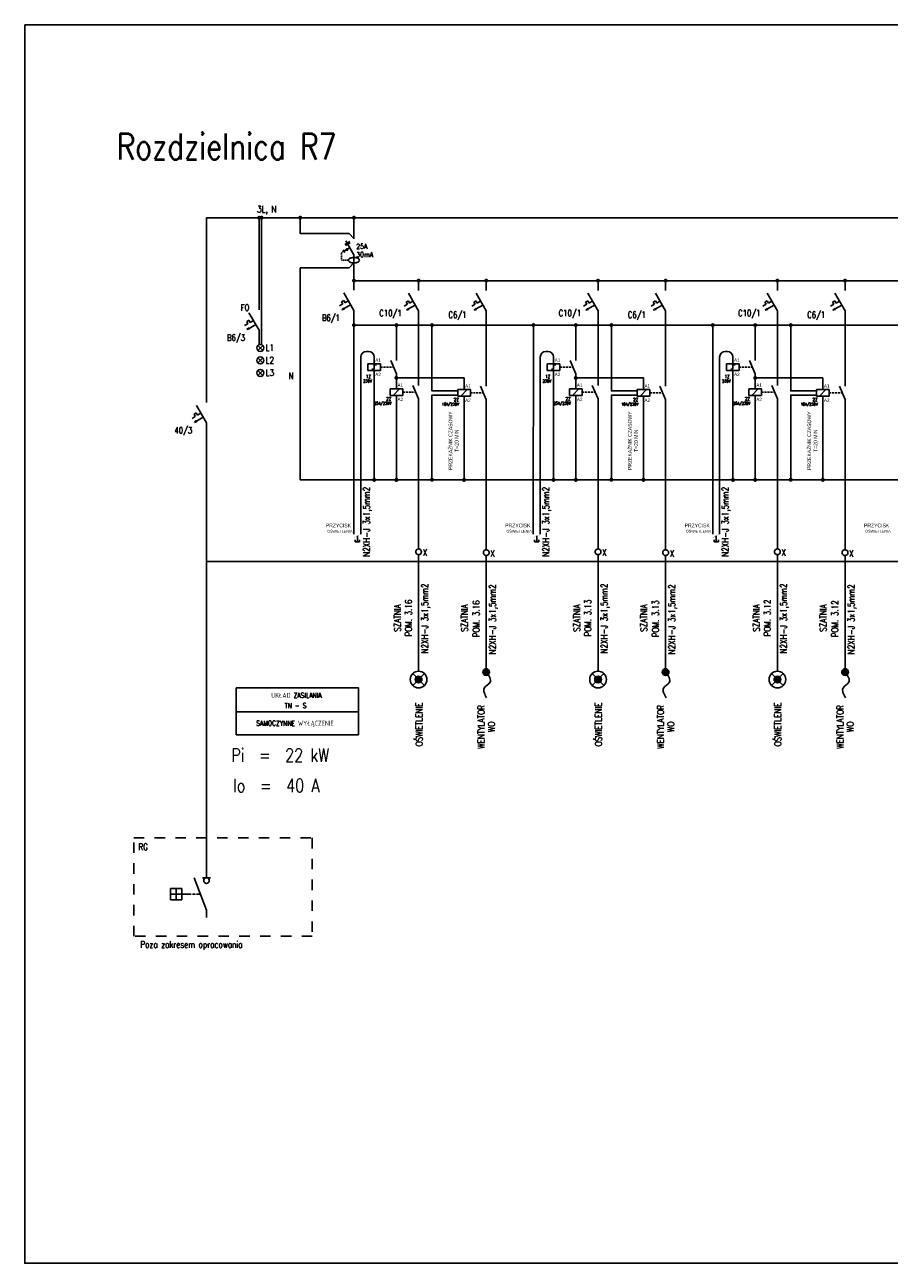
# Model space of a CAD drawing. Extents: x 2235 to 3915, y -856 to -559.
# Tile 1 of 7: x 2235 to 2443, y -856 to -559. Entities that reach past the tile are written whole.
import ezdxf
from ezdxf.enums import TextEntityAlignment as Align

# ---------------------------------------------------------------- set-up
doc = ezdxf.new("R2010")
doc.units = 0
doc.header["$MEASUREMENT"] = 0
for name, pattern in [('DASHED', [19.05, 12.7, -6.35]), ('HIDDEN', [0.375, 0.25, -0.125]), ('PIS1$025', [0]), ('PIS1$035', [0]), ('PIS1$10', [0]), ('PRZ$025', [2, 0.25, -0.25, 0.25, -0.25, 0.25, -0.25, 0.25, -0.25])]:
    doc.linetypes.add(name, pattern=pattern)
for name, color, linetype in [('!!MF_schemat', 7, 'Continuous'), ('!Schemat', 7, 'Continuous'), ('$TYPFIL_380V', 1, 'PIS1$025'), ('_E_aparaty', 7, 'Continuous'), ('_E_OSW', 7, 'Continuous'), ('A', 1, 'PIS1$025'), ('E_PW', 255, 'DASHED'), ('hager_artno', 7, 'Continuous'), ('hager_descr', 7, 'Continuous'), ('hager_symbol', 7, 'Continuous'), ('MODBUS RTU', 4, 'Continuous'), ('przewody', 7, 'Continuous'), ('SCHEMAT', 7, 'Continuous'), ('WSCAD', 7, 'Continuous')]:
    doc.layers.add(name, color=color, linetype=linetype)
doc.styles.add('Hager_styl', font='SIMPLEX.SHX')
doc.styles.add('ROMANS', font='romans.shx', dxfattribs={"width": 0.8})

# ---------------------------------------------------------------- blocks, each defined once
blk = doc.blocks.new('*X19')
at = {"color": 0}
for p, q in [((44.28, -32.97), (44.26, -32.94)), ((44.28, -32.97), (44.96, -32.29)), ((44.42, -32.93), (44.35, -32.85)), ((44.56, -32.89), (44.44, -32.77)), ((44.53, -32.9), (45.02, -32.4)), ((44.69, -32.85), (44.53, -32.68)), ((44.83, -32.81), (44.61, -32.59)), ((44.97, -32.77), (44.7, -32.51)), ((44.78, -32.83), (45.09, -32.52)), ((45.11, -32.73), (44.79, -32.42)), ((45.12, -32.56), (44.88, -32.33)), ((45.03, -32.75), (45.15, -32.63))]:
    blk.add_line(p, q, dxfattribs=at)
blk = doc.blocks.new('ESKA_1FAZA')
for p, q in [((0, -7.73), (0, 0)), ((-8.8, -18.58), (-11.4, -20.08)), ((-8.07, -15.85), (-9.8, -16.85)), ((-9.8, -16.85), (-8.8, -18.58)), ((-7.07, -17.58), (-8.07, -15.85)), ((-8, -9.87), (0, -23.73)), ((-7.84, -22.24), (-2.64, -19.24)), ((-4.47, -16.08), (-7.07, -17.58)), ((-9.57, -23.24), (-8.09, -21.81)), ((-7.59, -22.67), (-9.57, -23.24)), ((-8.09, -21.81), (-7.59, -22.67)), ((0, -23.73), (0, -35))]:
    blk.add_line(p, q)
at = {"const_width": 0.4}
blk.add_lwpolyline([(-8, -9.87), (0, -23.73)], dxfattribs=at)
at = {"xscale": 2, "yscale": 2, "zscale": 2}
blk.add_blockref('*X19', (-97.98, 42.74), dxfattribs=at)
at = {"style": 'ROMANS', "width": 0.8}
for tag, p in [('NR', (1.58, -10.9)), ('TYP', (1.58, -18.99)), ('PAR', (1.58, -27.09))]:
    blk.add_attdef(tag, p, '', height=5, dxfattribs=at)
blk = doc.blocks.new('rozlacznik_typ1')
at = {"layer": '!Schemat'}
for p, q in [((0, 23.49), (0, 29.38)), ((0, 29.33), (0, 25.07)), ((-7.21, 23.49), (0, 4.26)), ((-2.45, 23.49), (2.45, 23.49)), ((-21.35, 17.22), (-21.35, 10.53)), ((-21.35, 10.53), (-14.67, 10.53)), ((0, 4.26), (0, 0))]:
    blk.add_line(p, q, dxfattribs=at)
for points in [[(-21.35, 17.22), (-14.67, 17.22)], [(-18.01, 17.22), (-18.01, 10.53)], [(-14.67, 17.22), (-14.67, 10.53)], [(-21.35, 13.88), (-9.1, 13.88)], [(-8.37, 13.88), (-6.62, 13.88), (-6.62, 13.88)], [(-5.83, 13.88), (-3.61, 13.88), (-3.61, 13.88)]]:
    blk.add_lwpolyline(points, dxfattribs=at)
blk.add_circle((0, 21.83), 1.67, dxfattribs=at)
blk = doc.blocks.new('ZAC-1_ZA1')
at = {"color": 1, "linetype": 'PIS1$035'}
for p, q in [((0.000002, 0.3), (0.000008, 1)), ((-0.000002, -0.3), (-0.000008, -1))]:
    blk.add_line(p, q, dxfattribs=at)
blk.add_lwpolyline([(-0.3, 0.000002), (-0.290999, 0.075002), (-0.262999, 0.144002), (-0.218998, 0.205002), (-0.160998, 0.253001), (-0.092998, 0.285001), (-0.018998, 0.299), (0.056002, 0.295), (0.128002, 0.270999), (0.191002, 0.230998), (0.243001, 0.175998), (0.279001, 0.109998), (0.298, 0.037998), (0.298, -0.038003), (0.278999, -0.110002), (0.242999, -0.176002), (0.190998, -0.231002), (0.127998, -0.271001), (0.055998, -0.295001), (-0.019003, -0.299), (-0.093002, -0.284999), (-0.161002, -0.252999), (-0.219002, -0.204998), (-0.263001, -0.144998), (-0.291001, -0.074998), (-0.3, 0.000002)], dxfattribs=at)
at = {"color": 1, "flags": 3}
for p in [(0, 1), (0, -1)]:
    blk.add_attdef('#PT_L_1', p, '', height=1, dxfattribs=at)
at = {"flags": 3}
for tag, p in [('$LIB1', (1, 1)), ('$LIB2', (1, 1)), ('$NOMENC', (1, 1)), ('$REP_UNIQ', (1, 1)), ('$PASSANT', (1, 1)), ('$FONCTION', (1, 1)), ('$CLASSE', (1, 1)), ('$BOITE', (1, 1)), ('$ORIGINE', (0, 0))]:
    blk.add_attdef(tag, p, '', height=1, dxfattribs=at)
at = {"color": 0, "width": 0.7}
for tag, p in [('$ZACISK', (0.3, 0.25)), ('$LISTWA', (0.3, -0.75))]:
    blk.add_attdef(tag, p, '', height=0.5, dxfattribs=at)
blk = doc.blocks.new('STYCZNIK 2Z')
for p, q in [((0, -5.25), (0, 0)), ((-18, -7.35), (-10, -7.35)), ((-18, -11.55), (-18, -7.35)), ((-12.05, -7.35), (-16.05, -11.55)), ((-14, -7.35), (-14, -3.15)), ((-10, -7.35), (-10, -11.55)), ((0, -13.65), (-3.58, -5.25)), ((-10, -11.55), (-18, -11.55)), ((-14, -11.55), (-14, -15.75)), ((0, -13.65), (0, -18.9))]:
    blk.add_line(p, q)
at = {"linetype": 'HIDDEN', "ltscale": 5}
blk.add_line((-10, -9.45), (-1.79, -9.45), dxfattribs=at)
at = {"width": 0.857143}
for s, p in [('A1', (-13.31, -6.13)), ('A2', (-13.31, -15.12))]:
    blk.add_text(s, height=2.1, dxfattribs=at).set_placement(p)
at = {"layer": 'hager_artno', "style": 'Hager_styl', "width": 0.761905}
blk.add_attdef('ART_NO', text='', height=1.79, dxfattribs=at).set_placement((-17.25, -19.84), align=Align.RIGHT)
at = {"layer": 'hager_descr', "style": 'Hager_styl', "width": 0.761905}
blk.add_attdef('DESCRIPTION', text='', height=1.79, dxfattribs=at).set_placement((-17.24, -17.44), align=Align.RIGHT)
at = {"layer": 'hager_symbol', "style": 'Hager_styl', "width": 0.761905}
blk.add_attdef('SYMBOL', text='', height=2.1, dxfattribs=at).set_placement((-17.26, -14.68), align=Align.RIGHT)
blk = doc.blocks.new('hager_138')
for p, q in [((0, -5.25), (0, 0)), ((-18, -7.35), (-10, -7.35)), ((-18, -11.55), (-18, -7.35)), ((-14, -7.35), (-14, -3.15)), ((-10, -7.35), (-10, -11.55)), ((0, -13.65), (-3.58, -5.25)), ((-10, -11.55), (-18, -11.55)), ((-15.4, -10.75), (-14, -10.75)), ((-14, -8.05), (-14, -10.75)), ((-14, -8.05), (-12.6, -8.05)), ((-14, -11.55), (-14, -15.75)), ((0, -13.65), (0, -18.9))]:
    blk.add_line(p, q)
at = {"linetype": 'HIDDEN', "ltscale": 5}
blk.add_line((-10, -9.45), (-1.79, -9.45), dxfattribs=at)
at = {"width": 0.857143}
for s, p in [('A1', (-13.31, -6.13)), ('A2', (-13.31, -15.12))]:
    blk.add_text(s, height=2.1, dxfattribs=at).set_placement(p)
at = {"layer": 'hager_artno', "style": 'Hager_styl', "width": 0.761905}
blk.add_attdef('ART_NO', text='', height=1.79, dxfattribs=at).set_placement((-17.71, -21.51), align=Align.RIGHT)
at = {"layer": 'hager_descr', "style": 'Hager_styl', "width": 0.761905}
blk.add_attdef('DESCRIPTION', text='', height=1.79, dxfattribs=at).set_placement((-17.71, -19.12), align=Align.RIGHT)
at = {"layer": 'hager_symbol', "style": 'Hager_styl', "width": 0.761905}
blk.add_attdef('SYMBOL', text='', height=2.1, dxfattribs=at).set_placement((-17.73, -16.36), align=Align.RIGHT)
blk = doc.blocks.new('*X15')
at = {"color": 0}
for p, q in [((86.42, 151.16), (86.36, 151.22)), ((86.44, 151.32), (87.27, 152.15)), ((86.58, 151.19), (86.44, 151.32)), ((86.47, 151.17), (87.34, 152.04)), ((86.73, 151.21), (86.52, 151.42)), ((86.88, 151.24), (86.6, 151.52)), ((86.68, 151.21), (87.4, 151.92)), ((87.03, 151.26), (86.68, 151.61)), ((87.18, 151.29), (86.76, 151.71)), ((87.34, 151.31), (86.84, 151.81)), ((86.89, 151.24), (87.46, 151.81)), ((87.49, 151.34), (86.92, 151.9)), ((87.64, 151.36), (87, 152)), ((87.6, 151.58), (87.08, 152.1)), ((87.11, 151.28), (87.53, 151.7)), ((87.36, 152), (87.16, 152.2)), ((87.32, 151.31), (87.59, 151.59)), ((87.53, 151.34), (87.66, 151.48))]:
    blk.add_line(p, q, dxfattribs=at)
blk = doc.blocks.new('Różnicówka 1-faz')
for p, q in [((0, -27.8), (0, -6.9)), ((-9.2, -33.5), (-4.3, -30.7)), ((-8.5, -34.6), (-3.7, -31.8)), ((-8, -29.9), (0, -43.8)), ((-6.7, -38.4), (-4, -36.8)), ((-10.7, -38.8), (-9, -41.7)), ((-7.2, -37.5), (-9, -39.7)), ((-9, -39.7), (-6.1, -39.2)), ((-7.2, -37.5), (-6.1, -39.2)), ((0, -43.8), (0, -70))]:
    blk.add_line(p, q)
at = {"linetype": 'HIDDEN'}
for p, q in [((-12.5, -41.8), (-9.9, -40.2)), ((-12.5, -41.8), (-12.5, -49.3)), ((-5.5, -49.3), (-12.5, -49.3))]:
    blk.add_line(p, q, dxfattribs=at)
at = {"const_width": 0.4}
blk.add_lwpolyline([(-8, -29.9), (0, -43.8)], dxfattribs=at)
blk.add_lwpolyline([(5.4, -49.3, 0.174704), (5.1, -48.3, 0.104203), (3.8, -47.3, 0.064948), (2.2, -46.8, 0.051099), (0, -46.5, 0.051099), (-2.2, -46.8, 0.064948), (-3.9, -47.3, 0.104203), (-5.2, -48.3, 0.174704), (-5.5, -49.3, 0.174704), (-5.2, -50.2, 0.104203), (-3.9, -51.2, 0.064948), (-2.2, -51.8, 0.051099), (0, -52, 0.051099), (2.2, -51.8, 0.064948), (3.8, -51.2, 0.104203), (5.1, -50.2, 0.174704)], format="xyb", close=True)
at = {"xscale": 2, "yscale": 2, "zscale": 2}
blk.add_blockref('*X15', (-181.6, -342), dxfattribs=at)
at = {"style": 'ROMANS', "width": 0.8, "flags": 4}
for tag, p in [('TYP', (2.3, -29.9)), ('IN', (2.3, -38)), ('ID', (2.3, -46.1))]:
    blk.add_attdef(tag, p, '', height=5, dxfattribs=at)
blk = doc.blocks.new('_E_Wypust')
at = {"linetype": 'ByBlock'}
h = blk.add_hatch(color=0, dxfattribs=at)
edge = h.paths.add_edge_path()
edge.add_arc((0, 0), 0.398, 0, 360)
at = {"color": 0, "linetype": 'ByBlock'}
blk.add_circle((0, 0), 0.398, dxfattribs=at)
blk.add_spline([(0, 0), (1.23, 0.46), (1.93, -0.24), (3.08, 0.05)], degree=3, dxfattribs=at)
blk = doc.blocks.new('*U173')
h = blk.add_hatch(color=0)
edge = h.paths.add_edge_path()
edge.add_arc((0, 0), 0.8, 0, 360)
at = {"color": 0, "linetype": 'ByBlock'}
for p, q in [((1.41, 1.41), (-1.41, -1.41)), ((-1.41, 1.41), (1.41, -1.41))]:
    blk.add_line(p, q, dxfattribs=at)
blk.add_circle((0, 0), 2, dxfattribs=at)
at = {"color": 0}
blk.add_circle((0, 0), 0.8, dxfattribs=at)

msp = doc.modelspace()

# ---------------------------------------------------------------- hatches: boundary and pattern name
at = {"layer": 'WSCAD', "linetype": 'Continuous'}
h = msp.add_hatch(color=256, dxfattribs=at)
edge = h.paths.add_edge_path()
edge.add_arc((2314.18, -620.11), 0.175, 0, 360)

# ---------------------------------------------------------------- linework, layer by layer
at = {"layer": '!!MF_schemat', "lineweight": -3}
for p, q in [((2324.36, -630.78), (2324.36, -637.24)), ((2367.41, -630.78), (2367.41, -637.24)), ((2410.46, -630.78), (2410.46, -637.24))]:
    msp.add_line(p, q, dxfattribs=at)
for points in [[(2317.16, -637.1), (2317.69, -637.1)], [(2360.21, -637.1), (2360.74, -637.1)], [(2403.26, -637.1), (2403.79, -637.1)]]:
    msp.add_lwpolyline(points, dxfattribs=at)
at = {"layer": '$TYPFIL_380V', "color": 0, "linetype": 'PIS1$10'}
for p, q in [((2515.29, -605.02), (2278.79, -605.02)), ((2278.79, -613.29), (2278.79, -605.02)), ((2291.42, -605.02), (2291.42, -624.79))]:
    msp.add_line(p, q, dxfattribs=at)
at = {"layer": '$TYPFIL_380V', "color": 4, "linetype": 'PIS1$10'}
for p, q in [((2292.01, -605.02), (2292.01, -635.45)), ((2278.79, -614.11), (2278.79, -613.29)), ((2278.79, -762.46), (2278.79, -657.69)), ((2329.69, -687.46), (2329.69, -713.77)), ((2345.92, -687.66), (2345.92, -713.97)), ((2372.74, -687.46), (2372.74, -713.77)), ((2388.97, -687.66), (2388.97, -713.97)), ((2415.79, -687.46), (2415.79, -713.77)), ((2432.02, -687.66), (2432.02, -713.97))]:
    msp.add_line(p, q, dxfattribs=at)
for points in [[(2301.29, -617.04), (2301.29, -667.91), (2515.29, -667.91)], [(2436.93, -667.9), (2316.73, -667.87)]]:
    msp.add_lwpolyline(points, dxfattribs=at)
at = {"color": 0, "linetype": 'ByBlock'}
for p, q in [((2292.31, -635.64), (2291.12, -636.83)), ((2291.12, -635.64), (2292.31, -636.83)), ((2292.31, -638.64), (2291.12, -639.83)), ((2291.12, -638.64), (2292.31, -639.83)), ((2292.31, -641.64), (2291.12, -642.83)), ((2291.12, -641.64), (2292.31, -642.83))]:
    msp.add_line(p, q, dxfattribs=at)
for p, q in [((2315.83, -638.44), (2315.83, -679.38)), ((2358.88, -638.44), (2358.88, -679.38)), ((2401.93, -638.44), (2401.93, -679.38)), ((2314.48, -682.72), (2314.48, -682.27)), ((2315.01, -682.72), (2314.48, -682.72)), ((2315.01, -681.35), (2315.01, -682.72)), ((2315.01, -682.72), (2315.54, -682.72)), ((2315.54, -682.72), (2315.54, -682.27)), ((2357.53, -682.72), (2357.53, -682.27)), ((2358.06, -682.72), (2357.53, -682.72)), ((2358.06, -681.35), (2358.06, -682.72)), ((2358.06, -682.72), (2358.58, -682.72)), ((2358.58, -682.72), (2358.58, -682.27)), ((2400.58, -682.72), (2400.58, -682.27)), ((2401.1, -682.72), (2400.58, -682.72)), ((2401.1, -681.35), (2401.1, -682.72)), ((2401.1, -682.72), (2401.63, -682.72)), ((2401.63, -682.72), (2401.63, -682.27))]:
    msp.add_line(p, q)
for points in [[(2329.69, -629.06), (2329.69, -643.54)], [(2329.69, -629.06), (2329.69, -643.54)], [(2372.74, -629.06), (2372.74, -643.54)], [(2372.74, -629.06), (2372.74, -643.54)], [(2415.79, -629.06), (2415.79, -643.54)], [(2415.79, -629.06), (2415.79, -643.54)], [(2314.18, -630.78), (2314.17, -679.38)], [(2357.23, -630.78), (2357.22, -679.38)], [(2400.28, -630.78), (2400.27, -679.38)], [(2314.17, -679.38), (2314.17, -680.93)], [(2315.83, -679.38), (2315.83, -680.93)], [(2357.22, -679.38), (2357.22, -680.93)], [(2358.88, -679.38), (2358.88, -680.93)], [(2400.27, -679.38), (2400.27, -680.93)], [(2401.93, -679.38), (2401.93, -680.93)]]:
    msp.add_lwpolyline(points)
for centre in [(2291.71, -636.24), (2291.71, -639.24), (2291.71, -642.24)]:
    msp.add_circle(centre, 0.84, dxfattribs=at)
for centre, start, end in [((2317.16, -638.44), 90, 180), ((2317.69, -638.44), 0, 90), ((2360.21, -638.44), 90, 180), ((2360.74, -638.44), 0, 90), ((2403.26, -638.44), 90, 180), ((2403.79, -638.44), 0, 90)]:
    msp.add_arc(centre, 1.33, start, end)
for points in [[(2315.83, -680.93), (2315.81, -680.89), (2314.18, -681.76), (2314.16, -681.72)], [(2358.88, -680.93), (2358.86, -680.89), (2357.23, -681.76), (2357.21, -681.72)], [(2401.93, -680.93), (2401.91, -680.89), (2400.28, -681.76), (2400.26, -681.72)]]:
    msp.add_trace(points)
at = {"layer": 'A', "color": 0, "linetype": 'PIS1$025'}
for points in [[(2285.92, -717.76), (2285.92, -729), (2315.24, -729), (2315.24, -717.76), (2285.92, -717.76)], [(2285.87, -723.55), (2285.87, -723.55), (2315.19, -723.55), (2315.19, -723.55), (2285.87, -723.55)]]:
    msp.add_lwpolyline(points, dxfattribs=at)
at = {"layer": 'MODBUS RTU', "linetype": 'Continuous'}
for p, q in [((2314.18, -610.04), (2313.05, -608.81)), ((2314.18, -615.87), (2313.05, -617.04))]:
    msp.add_line(p, q, dxfattribs=at)
for points in [[(2313.05, -608.81), (2301.29, -608.81), (2301.29, -605.02)], [(2301.29, -617.04), (2313.05, -617.04)], [(2339.07, -647.57), (2332.9, -647.57), (2332.89, -667.88)], [(2382.11, -647.57), (2375.95, -647.57), (2375.94, -667.88)], [(2425.16, -647.57), (2419, -647.57), (2418.99, -667.88)]]:
    msp.add_lwpolyline(points, dxfattribs=at)
at = {"layer": 'przewody', "const_width": 0.476}
for points in [[(2291.18, -605.02, 1), (2291.65, -605.02, 1)], [(2291.78, -605.02, 1), (2292.25, -605.02, 1)], [(2301.05, -605.02, 1), (2301.53, -605.02, 1)], [(2313.95, -605.02, 1), (2314.42, -605.02, 1)], [(2313.95, -620.12, 1), (2314.42, -620.12, 1)], [(2329.45, -620.12, 1), (2329.93, -620.12, 1)], [(2345.68, -620.12, 1), (2346.16, -620.12, 1)], [(2372.5, -620.12, 1), (2372.98, -620.12, 1)], [(2388.73, -620.12, 1), (2389.21, -620.12, 1)], [(2415.55, -620.12, 1), (2416.03, -620.12, 1)], [(2431.78, -620.12, 1), (2432.26, -620.12, 1)], [(2313.95, -630.78, 1), (2314.42, -630.78, 1)], [(2324.12, -630.78, 1), (2324.6, -630.78, 1)], [(2332.66, -630.78, 1), (2333.14, -630.78, 1)], [(2356.99, -630.78, 1), (2357.47, -630.78, 1)], [(2367.17, -630.78, 1), (2367.65, -630.78, 1)], [(2375.71, -630.78, 1), (2376.19, -630.78, 1)], [(2400.04, -630.78, 1), (2400.52, -630.78, 1)], [(2410.22, -630.78, 1), (2410.69, -630.78, 1)], [(2418.76, -630.78, 1), (2419.24, -630.78, 1)], [(2324.12, -643.44, 1), (2324.6, -643.44, 1)], [(2367.17, -643.44, 1), (2367.65, -643.44, 1)], [(2410.22, -643.44, 1), (2410.69, -643.44, 1)]]:
    msp.add_lwpolyline(points, format="xyb", close=True, dxfattribs=at)
at = {"layer": 'przewody', "color": 4}
for points in [[(2319.03, -667.87), (2319.03, -643.24)], [(2362.08, -667.87), (2362.08, -643.24)], [(2405.12, -667.87), (2405.12, -643.24)], [(2324.36, -667.87), (2324.36, -649.21)], [(2340.59, -667.87), (2340.59, -649.21)], [(2367.41, -667.87), (2367.41, -649.21)], [(2383.64, -667.87), (2383.64, -649.21)], [(2410.46, -667.87), (2410.46, -649.21)], [(2426.69, -667.87), (2426.69, -649.21)]]:
    msp.add_lwpolyline(points, close=True, dxfattribs=at)
at = {"layer": 'przewody'}
for points in [[(2329.69, -650.44), (2329.69, -667.95)], [(2345.92, -650.64), (2345.92, -683.01)], [(2372.74, -650.44), (2372.74, -667.95)], [(2388.97, -650.64), (2388.97, -683.01)], [(2415.79, -650.44), (2415.79, -667.95)], [(2432.02, -650.64), (2432.02, -683.01)]]:
    msp.add_lwpolyline(points, close=True, dxfattribs=at)
at = {"layer": 'przewody', "color": 4, "const_width": 0.476}
for points in [[(2318.79, -667.87, 1), (2319.26, -667.87, 1)], [(2318.79, -667.91, 1), (2319.26, -667.91, 1)], [(2324.12, -667.87, 1), (2324.6, -667.87, 1)], [(2324.12, -667.91, 1), (2324.6, -667.91, 1)], [(2332.66, -667.84, 1), (2333.13, -667.84, 1)], [(2332.66, -667.88, 1), (2333.13, -667.88, 1)], [(2340.35, -667.87, 1), (2340.83, -667.87, 1)], [(2340.35, -667.91, 1), (2340.83, -667.91, 1)], [(2361.84, -667.87, 1), (2362.31, -667.87, 1)], [(2361.84, -667.91, 1), (2362.31, -667.91, 1)], [(2367.17, -667.87, 1), (2367.65, -667.87, 1)], [(2367.17, -667.91, 1), (2367.65, -667.91, 1)], [(2375.7, -667.84, 1), (2376.18, -667.84, 1)], [(2375.7, -667.88, 1), (2376.18, -667.88, 1)], [(2383.4, -667.87, 1), (2383.88, -667.87, 1)], [(2383.4, -667.91, 1), (2383.88, -667.91, 1)], [(2404.89, -667.87, 1), (2405.36, -667.87, 1)], [(2404.89, -667.91, 1), (2405.36, -667.91, 1)], [(2410.22, -667.87, 1), (2410.69, -667.87, 1)], [(2410.22, -667.91, 1), (2410.69, -667.91, 1)], [(2418.75, -667.84, 1), (2419.23, -667.84, 1)], [(2418.75, -667.88, 1), (2419.23, -667.88, 1)], [(2426.45, -667.87, 1), (2426.92, -667.87, 1)], [(2426.45, -667.91, 1), (2426.92, -667.91, 1)]]:
    msp.add_lwpolyline(points, format="xyb", close=True, dxfattribs=at)
at = {"layer": 'SCHEMAT'}
for p, q in [((2329.69, -650.44), (2329.69, -682.81)), ((2372.74, -650.44), (2372.74, -682.81)), ((2415.79, -650.44), (2415.79, -682.81))]:
    msp.add_line(p, q, dxfattribs=at)
at = {"layer": 'WSCAD', "color": 0, "linetype": 'Continuous'}
msp.add_line((2278.79, -614.11), (2278.79, -647.26), dxfattribs=at)
at = {"layer": 'WSCAD', "linetype": 'Continuous'}
for p, q in [((2314.18, -620.12), (2637.91, -620.12)), ((2314.18, -630.78), (2591.75, -630.78)), ((2345.92, -630.78), (2345.92, -644.64)), ((2388.97, -630.78), (2388.97, -644.64)), ((2400.28, -630.78), (2410.46, -630.78)), ((2432.02, -630.78), (2432.02, -644.64)), ((2324.36, -643.44), (2340.59, -643.44)), ((2340.59, -643.44), (2340.59, -644.64)), ((2367.41, -643.44), (2383.64, -643.44)), ((2383.64, -643.44), (2383.64, -644.64)), ((2410.46, -643.44), (2426.69, -643.44)), ((2426.69, -643.44), (2426.69, -644.64))]:
    msp.add_line(p, q, dxfattribs=at)
msp.add_lwpolyline([(2235.18, -558.75), (2655.18, -558.75), (2655.18, -855.75), (2235.18, -855.75)], close=True, dxfattribs=at)
for points in [[(2339.07, -646.54), (2332.9, -646.54), (2332.9, -630.78), (2324.36, -630.78)], [(2382.11, -646.54), (2375.95, -646.54), (2375.95, -630.78), (2367.41, -630.78)], [(2425.16, -646.54), (2419, -646.54), (2419, -630.78), (2410.46, -630.78)]]:
    msp.add_lwpolyline(points, dxfattribs=at)
at = {"layer": 'WSCAD', "color": 3, "linetype": 'Continuous'}
msp.add_lwpolyline([(2278.79, -687.46), (2278.79, -687.46), (2515.29, -687.46)], dxfattribs=at)
at = {"layer": 'WSCAD', "linetype": 'PRZ$025', "ltscale": 10}
msp.add_lwpolyline([(2261.35, -753.76), (2304.16, -753.76), (2304.16, -777.33), (2261.35, -777.33)], close=True, dxfattribs=at)

# ---------------------------------------------------------------- block references
at = {"xscale": 0.4055738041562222, "yscale": 0.4055738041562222, "zscale": 0.4055738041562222}
msp.add_blockref('rozlacznik_typ1', (2278.79, -772.84), dxfattribs=at)
at = {"layer": '_E_aparaty', "xscale": 0.2402917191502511, "yscale": 0.2402917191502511, "zscale": 0.2402917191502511}
msp.add_blockref('Różnicówka 1-faz', (2314.18, -603.37), dxfattribs=at).add_auto_attribs({'IN': '25A', 'ID': '30mA'})
at = {"layer": '_E_aparaty'}
ref = msp.add_blockref('ESKA_1FAZA', (2314.18, -620.04), dxfattribs=dict(at, xscale=0.3045846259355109, yscale=0.3045846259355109, zscale=0.3045846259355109))
ref.add_attrib('PAR', 'B6/1', (2306.48, -629.79), dxfattribs={"layer": '0', "height": 1.523, "style": 'ROMANS', "width": 0.8})
ref = msp.add_blockref('ESKA_1FAZA', (2329.69, -620.12), dxfattribs=dict(at, xscale=0.3045846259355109, yscale=0.3045846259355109, zscale=0.3045846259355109))
ref.add_attrib('PAR', 'C10/1', (2320.25, -628.65), dxfattribs={"layer": '0', "height": 1.523, "style": 'ROMANS', "width": 0.8})
ref = msp.add_blockref('ESKA_1FAZA', (2345.92, -620.12), dxfattribs=dict(at, xscale=0.3045846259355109, yscale=0.3045846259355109, zscale=0.3045846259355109))
ref.add_attrib('PAR', 'C6/1', (2336.84, -629.07), dxfattribs={"layer": '0', "height": 1.523, "style": 'ROMANS', "width": 0.8})
ref = msp.add_blockref('ESKA_1FAZA', (2372.74, -620.12), dxfattribs=dict(at, xscale=0.3045846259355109, yscale=0.3045846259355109, zscale=0.3045846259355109))
ref.add_attrib('PAR', 'C10/1', (2363.3, -628.65), dxfattribs={"layer": '0', "height": 1.523, "style": 'ROMANS', "width": 0.8})
ref = msp.add_blockref('ESKA_1FAZA', (2388.97, -620.12), dxfattribs=dict(at, xscale=0.3045846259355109, yscale=0.3045846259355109, zscale=0.3045846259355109))
ref.add_attrib('PAR', 'C6/1', (2379.89, -629.07), dxfattribs={"layer": '0', "height": 1.523, "style": 'ROMANS', "width": 0.8})
ref = msp.add_blockref('ESKA_1FAZA', (2415.79, -620.12), dxfattribs=dict(at, xscale=0.3045846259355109, yscale=0.3045846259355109, zscale=0.3045846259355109))
ref.add_attrib('PAR', 'C10/1', (2406.35, -628.65), dxfattribs={"layer": '0', "height": 1.523, "style": 'ROMANS', "width": 0.8})
ref = msp.add_blockref('ESKA_1FAZA', (2432.02, -620.12), dxfattribs=dict(at, xscale=0.3045846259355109, yscale=0.3045846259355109, zscale=0.3045846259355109))
ref.add_attrib('PAR', 'C6/1', (2422.94, -629.07), dxfattribs={"layer": '0', "height": 1.523, "style": 'ROMANS', "width": 0.8})
ref = msp.add_blockref('ESKA_1FAZA', (2291.42, -624.79), dxfattribs=dict(at, xscale=0.3045846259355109, yscale=0.3045846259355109, zscale=0.3045846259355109))
ref.add_attrib('PAR', 'B6/3', (2283.71, -634.53), dxfattribs={"layer": '0', "height": 1.523, "style": 'ROMANS', "width": 0.8})
ref.add_attrib('NR', 'FO', (2287, -627.33), dxfattribs={"layer": '0', "height": 1.523, "style": 'ROMANS', "width": 0.8})
ref = msp.add_blockref('ESKA_1FAZA', (2278.79, -647.02), dxfattribs=dict(at, xscale=0.3045846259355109, yscale=0.3045846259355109, zscale=0.3045846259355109))
ref.add_attrib('PAR', '40/3', (2271.09, -656.77), dxfattribs={"layer": '0', "height": 1.523, "style": 'ROMANS', "width": 0.8})
at = {"layer": '_E_OSW', "linetype": 'ByBlock'}
for p in [(2329.69, -715.77), (2372.74, -715.77), (2415.79, -715.77)]:
    msp.add_blockref('*U173', p, dxfattribs=at)
at = {"layer": 'A', "xscale": 2.3232, "yscale": 2.3232, "zscale": 2.3232}
for p in [(2329.69, -685.14), (2345.92, -685.34), (2372.74, -685.14), (2388.97, -685.34), (2415.79, -685.14), (2432.02, -685.34)]:
    msp.add_blockref('ZAC-1_ZA1', p, dxfattribs=at)
at = {"layer": 'E_PW', "linetype": 'Continuous', "xscale": 2, "yscale": 2, "zscale": 2, "rotation": 270}
for p in [(2345.92, -713.97), (2388.97, -713.97), (2432.02, -713.97)]:
    msp.add_blockref('_E_Wypust', p, dxfattribs=at)
at = {"layer": 'przewody', "linetype": 'Continuous'}
ref = msp.add_blockref('STYCZNIK 2Z', (2329.69, -643.24), dxfattribs=dict(at, xscale=0.3808880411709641, yscale=0.3808880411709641, zscale=0.3808880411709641))
ref.add_attrib('SYMBOL', '2Z', dxfattribs={"layer": 'hager_symbol', "height": 0.8, "style": 'Hager_styl', "width": 0.761905}).set_placement((2323.12, -648.83), align=Align.RIGHT)
ref.add_attrib('DESCRIPTION', '25A/230V', dxfattribs={"layer": 'hager_descr', "height": 0.68, "style": 'Hager_styl', "width": 0.761905}).set_placement((2323.12, -649.88), align=Align.RIGHT)
ref = msp.add_blockref('STYCZNIK 2Z', (2345.92, -643.44), dxfattribs=dict(at, xscale=0.3808880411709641, yscale=0.3808880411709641, zscale=0.3808880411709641))
ref.add_attrib('SYMBOL', '2Z', dxfattribs={"layer": 'hager_symbol', "height": 0.8, "style": 'Hager_styl', "width": 0.761905}).set_placement((2339.35, -649.03), align=Align.RIGHT)
ref.add_attrib('DESCRIPTION', '16A/230V', dxfattribs={"layer": 'hager_descr', "height": 0.68, "style": 'Hager_styl', "width": 0.761905}).set_placement((2339.35, -650.08), align=Align.RIGHT)
ref = msp.add_blockref('STYCZNIK 2Z', (2372.74, -643.24), dxfattribs=dict(at, xscale=0.3808880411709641, yscale=0.3808880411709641, zscale=0.3808880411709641))
ref.add_attrib('SYMBOL', '2Z', dxfattribs={"layer": 'hager_symbol', "height": 0.8, "style": 'Hager_styl', "width": 0.761905}).set_placement((2366.16, -648.83), align=Align.RIGHT)
ref.add_attrib('DESCRIPTION', '25A/230V', dxfattribs={"layer": 'hager_descr', "height": 0.68, "style": 'Hager_styl', "width": 0.761905}).set_placement((2366.17, -649.88), align=Align.RIGHT)
ref = msp.add_blockref('STYCZNIK 2Z', (2388.97, -643.44), dxfattribs=dict(at, xscale=0.3808880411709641, yscale=0.3808880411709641, zscale=0.3808880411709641))
ref.add_attrib('SYMBOL', '2Z', dxfattribs={"layer": 'hager_symbol', "height": 0.8, "style": 'Hager_styl', "width": 0.761905}).set_placement((2382.4, -649.03), align=Align.RIGHT)
ref.add_attrib('DESCRIPTION', '16A/230V', dxfattribs={"layer": 'hager_descr', "height": 0.68, "style": 'Hager_styl', "width": 0.761905}).set_placement((2382.4, -650.08), align=Align.RIGHT)
ref = msp.add_blockref('STYCZNIK 2Z', (2415.79, -643.24), dxfattribs=dict(at, xscale=0.3808880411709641, yscale=0.3808880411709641, zscale=0.3808880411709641))
ref.add_attrib('SYMBOL', '2Z', dxfattribs={"layer": 'hager_symbol', "height": 0.8, "style": 'Hager_styl', "width": 0.761905}).set_placement((2409.21, -648.83), align=Align.RIGHT)
ref.add_attrib('DESCRIPTION', '25A/230V', dxfattribs={"layer": 'hager_descr', "height": 0.68, "style": 'Hager_styl', "width": 0.761905}).set_placement((2409.22, -649.88), align=Align.RIGHT)
ref = msp.add_blockref('STYCZNIK 2Z', (2432.02, -643.44), dxfattribs=dict(at, xscale=0.3808880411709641, yscale=0.3808880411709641, zscale=0.3808880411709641))
ref.add_attrib('SYMBOL', '2Z', dxfattribs={"layer": 'hager_symbol', "height": 0.8, "style": 'Hager_styl', "width": 0.761905}).set_placement((2425.44, -649.03), align=Align.RIGHT)
ref.add_attrib('DESCRIPTION', '16A/230V', dxfattribs={"layer": 'hager_descr', "height": 0.68, "style": 'Hager_styl', "width": 0.761905}).set_placement((2425.45, -650.08), align=Align.RIGHT)
at = {"layer": 'SCHEMAT', "color": 4}
ref = msp.add_blockref('hager_138', (2324.36, -637.24), dxfattribs=dict(at, xscale=0.3808880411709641, yscale=0.3808880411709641, zscale=0.3808880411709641))
ref.add_attrib('SYMBOL', '1Z', dxfattribs={"layer": 'hager_symbol', "height": 0.8, "style": 'Hager_styl', "width": 0.761905}).set_placement((2318.24, -643.47), align=Align.RIGHT)
ref.add_attrib('DESCRIPTION', '230V', dxfattribs={"layer": 'hager_descr', "height": 0.68, "style": 'Hager_styl', "width": 0.761905}).set_placement((2318.42, -644.52), align=Align.RIGHT)
ref = msp.add_blockref('hager_138', (2367.41, -637.24), dxfattribs=dict(at, xscale=0.3808880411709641, yscale=0.3808880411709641, zscale=0.3808880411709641))
ref.add_attrib('SYMBOL', '1Z', dxfattribs={"layer": 'hager_symbol', "height": 0.8, "style": 'Hager_styl', "width": 0.761905}).set_placement((2361.28, -643.47), align=Align.RIGHT)
ref.add_attrib('DESCRIPTION', '230V', dxfattribs={"layer": 'hager_descr', "height": 0.68, "style": 'Hager_styl', "width": 0.761905}).set_placement((2361.47, -644.52), align=Align.RIGHT)
ref = msp.add_blockref('hager_138', (2410.46, -637.24), dxfattribs=dict(at, xscale=0.3808880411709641, yscale=0.3808880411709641, zscale=0.3808880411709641))
ref.add_attrib('SYMBOL', '1Z', dxfattribs={"layer": 'hager_symbol', "height": 0.8, "style": 'Hager_styl', "width": 0.761905}).set_placement((2404.33, -643.47), align=Align.RIGHT)
ref.add_attrib('DESCRIPTION', '230V', dxfattribs={"layer": 'hager_descr', "height": 0.68, "style": 'Hager_styl', "width": 0.761905}).set_placement((2404.52, -644.52), align=Align.RIGHT)

# ---------------------------------------------------------------- texts
at = {"width": 0.8}
for tag, p in [('PRZEKAŹNIK CZASOWY', (2337.79, -658.5)), ('PRZEKAŹNIK CZASOWY', (2380.84, -658.5)), ('PRZEKAŹNIK CZASOWY', (2423.89, -658.5)), ('T=20 MIN', (2339.27, -658.5)), ('T=20 MIN', (2382.32, -658.5)), ('T=20 MIN', (2425.37, -658.5))]:
    msp.add_attdef(tag, text='', height=0.905, rotation=90, dxfattribs=at).set_placement(p, align=Align.CENTER)
for tag, height, p in [('PRZYCISK', 0.905, (2310.46, -679.28)), ('OŚWIETLENIA', 0.667, (2310.77, -680.54)), ('PRZYCISK', 0.905, (2353.5, -679.28)), ('OŚWIETLENIA', 0.667, (2353.82, -680.54)), ('PRZYCISK', 0.905, (2396.55, -679.28)), ('OŚWIETLENIA', 0.667, (2396.86, -680.54)), ('PRZYCISK', 0.905, (2439.6, -679.28)), ('OŚWIETLENIA', 0.667, (2439.91, -680.54))]:
    msp.add_attdef(tag, text='', height=height, dxfattribs=at).set_placement(p, align=Align.CENTER)
at = {"layer": 'WSCAD', "style": 'ROMANS', "width": 0.8}
for s, height, p in [('Rozdzielnica R7', 6.1974, (2283.6, -587.79)), ('3L, N', 1.584, (2293.23, -603.19)), ('L1', 1.584, (2293.99, -636.18)), ('L2', 1.584, (2293.99, -639.18)), ('L3', 1.584, (2293.99, -642.18)), ('X', 1.58, (2331.21, -685.32)), ('X', 1.58, (2347.44, -685.52)), ('X', 1.58, (2374.26, -685.32)), ('X', 1.58, (2390.49, -685.52)), ('X', 1.58, (2417.3, -685.32)), ('X', 1.58, (2433.53, -685.52)), ('RG', 1.584, (2263.59, -755.92)), ('Poza zakresem opracowania', 1.584, (2275.18, -779.53))]:
    msp.add_text(s, height=height, dxfattribs=at).set_placement(p, align=Align.MIDDLE)
at = {"layer": 'WSCAD', "color": 4, "style": 'ROMANS', "width": 0.8}
msp.add_text('N', height=1.58, dxfattribs=at).set_placement((2299.05, -642.95), align=Align.MIDDLE)
at = {"layer": 'WSCAD', "style": 'ROMANS', "width": 0.8}
for s, p in [('N2XH-J 3x1,5mm2', (2317.45, -677.93)), ('N2XH-J 3x1,5mm2', (2360.47, -677.93)), ('N2XH-J 3x1,5mm2', (2403.51, -677.93)), ('N2XH-J 3x1,5mm2', (2331.41, -701.12)), ('N2XH-J 3x1,5mm2', (2347.64, -701.32)), ('N2XH-J 3x1,5mm2', (2374.46, -701.12)), ('N2XH-J 3x1,5mm2', (2390.69, -701.32)), ('N2XH-J 3x1,5mm2', (2417.51, -701.12)), ('N2XH-J 3x1,5mm2', (2433.74, -701.32)), ('SZATNIA', (2324.64, -701)), ('POM. 3.16', (2327.28, -701)), ('SZATNIA', (2340.7, -701)), ('POM. 3.16', (2343.51, -701.2)), ('SZATNIA', (2367.69, -701)), ('POM. 3.13', (2370.32, -701)), ('SZATNIA', (2383.75, -701)), ('POM. 3.13', (2386.56, -701.2)), ('SZATNIA', (2410.74, -701)), ('POM. 3.12', (2413.37, -701)), ('SZATNIA', (2426.8, -701)), ('POM. 3.12', (2429.6, -701.2)), ('OŚWIETLENIE', (2329.55, -726.53)), ('WENTYLATOR', (2344.72, -727.12)), ('OŚWIETLENIE', (2372.6, -726.53)), ('WENTYLATOR', (2387.77, -727.12)), ('OŚWIETLENIE', (2415.65, -726.53)), ('WENTYLATOR', (2430.82, -727.12)), ('WO', (2347.19, -727.12)), ('WO', (2390.23, -727.12)), ('WO', (2433.28, -727.12))]:
    msp.add_text(s, height=1.584, rotation=90, dxfattribs=at).set_placement(p, align=Align.MIDDLE)
for s, height, p in [('UKŁAD ZASILANIA', 1.188, (2294.34, -720.16)), ('TN - S', 1.188, (2297.54, -722.61)), ('SAMOCZYNNE WYŁĄCZENIE ', 1.188, (2290.71, -726.84)), ('Pi  =  22 kW', 3.168, (2284.73, -735.49)), ('Io  =  40 A', 3.168, (2285.19, -742.79))]:
    msp.add_text(s, height=height, dxfattribs=at).set_placement(p)

doc.saveas('drawing.dxf')
